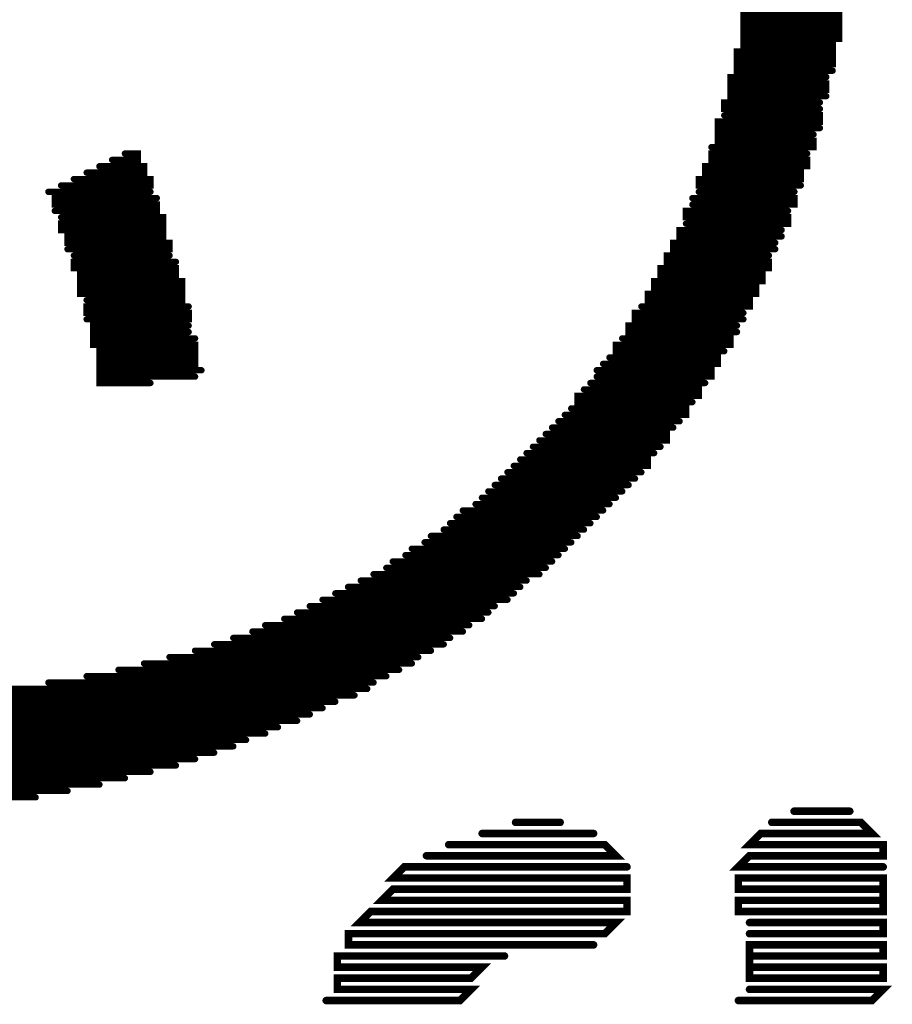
# Model space of a CAD drawing. Extents: x -1 to 179, y 0 to 119.
# Tile 14 of 23: x 149.95 to 153.43, y 38.92 to 42.84. Entities that reach past the tile are written whole.
import ezdxf

# ---------------------------------------------------------------- set-up
doc = ezdxf.new("R2010")
doc.units = 0
doc.layers.add('PART_TOP_2DLINE_126', color=254, linetype='CONTINUOUS')

# ---------------------------------------------------------------- blocks, each defined once
blk = doc.blocks.new('SMOOTH_0$0254')
at = {"const_width": 0.0127}
blk.add_lwpolyline([(-0.00635, 0, 1), (0.00635, 0, 1)], format="xyb", close=True, dxfattribs=at)
blk = doc.blocks.new('SMOOTH_0$03')
at = {"const_width": 0.015}
blk.add_lwpolyline([(-0.0075, 0, 1), (0.0075, 0, 1)], format="xyb", close=True, dxfattribs=at)
blk = doc.blocks.new('PART_BODY_TOP_67')
at = {"layer": 'PART_TOP_2DLINE_126'}
for points, const_width in [([(10.6787, 4.393), (11.0597, 4.393), (11.0597, 4.3676), (10.6787, 4.3676), (10.6787, 4.3422), (11.0597, 4.3422), (11.0597, 4.3168), (10.6787, 4.3168), (10.6787, 4.2914), (11.0597, 4.2914), (11.0597, 4.266), (10.6787, 4.266), (10.6787, 4.2406), (11.0343, 4.2406), (11.0343, 4.2152), (10.6533, 4.2152), (10.6533, 4.1898), (11.0343, 4.1898), (11.0343, 4.1644), (10.6533, 4.1644), (10.6533, 4.139), (11.0343, 4.139)], 0.0254), ([(11.0089, 4.1136), (10.6279, 4.1136), (10.6279, 4.0882), (11.0089, 4.0882), (11.0089, 4.0628), (10.6279, 4.0628), (10.6279, 4.0374), (11.0089, 4.0374)], 0.0254), ([(10.9835, 4.012), (10.6025, 4.012), (10.6025, 3.9866), (10.9835, 3.9866)], 0.0254), ([(10.6025, 3.9612), (10.9835, 3.9612), (10.9835, 3.9358), (10.5771, 3.9358), (10.5771, 3.9104), (10.9835, 3.9104)], 0.0254), ([(10.9581, 3.885), (10.5771, 3.885), (10.5771, 3.8596), (10.9581, 3.8596), (10.9581, 3.8342), (10.5517, 3.8342)], 0.0254), ([(8.2149, 3.8088), (8.2657, 3.8088), (8.2657, 3.7834), (8.1641, 3.7834)], 0.0254), ([(10.9327, 3.8088), (10.5517, 3.8088), (10.5517, 3.7834), (10.9327, 3.7834), (10.9327, 3.758), (10.5263, 3.758), (10.5263, 3.7326), (10.9073, 3.7326), (10.9073, 3.7072), (10.5009, 3.7072), (10.5009, 3.6818), (10.9073, 3.6818)], 0.0254), ([(8.1133, 3.758), (8.2911, 3.758), (8.2911, 3.7326), (8.0625, 3.7326)], 0.0254), ([(8.0117, 3.7072), (8.3165, 3.7072), (8.3165, 3.6818), (7.9609, 3.6818)], 0.0254), ([(7.9101, 3.6564), (8.3165, 3.6564)], 0.0254), ([(10.5009, 3.6564), (10.8819, 3.6564)], 0.0254), ([(8.3419, 3.631), (7.9355, 3.631), (7.9355, 3.6056), (8.3419, 3.6056), (8.3419, 3.5802), (7.9355, 3.5802)], 0.0254), ([(10.4755, 3.631), (10.8819, 3.631), (10.8819, 3.6056), (10.4755, 3.6056)], 0.0254), ([(10.8565, 3.5802), (10.4501, 3.5802), (10.4501, 3.5548), (10.8565, 3.5548), (10.8565, 3.5294), (10.4501, 3.5294)], 0.0254), ([(7.9609, 3.5548), (8.3673, 3.5548), (8.3673, 3.5294), (7.9609, 3.5294), (7.9609, 3.504), (8.3673, 3.504), (8.3673, 3.4786), (7.9863, 3.4786), (7.9863, 3.4532), (8.3927, 3.4532), (8.3927, 3.4278), (7.9863, 3.4278)], 0.0254), ([(10.8311, 3.504), (10.4247, 3.504), (10.4247, 3.4786), (10.8311, 3.4786)], 0.0254), ([(10.8057, 3.4532), (10.3993, 3.4532), (10.3993, 3.4278), (10.8057, 3.4278)], 0.0254), ([(8.0117, 3.4024), (8.3927, 3.4024)], 0.0254), ([(10.7803, 3.4024), (10.3739, 3.4024), (10.3739, 3.377), (10.7803, 3.377), (10.7803, 3.3516), (10.3485, 3.3516), (10.3485, 3.3262), (10.7549, 3.3262), (10.7549, 3.3008), (10.3231, 3.3008), (10.3231, 3.2754), (10.7295, 3.2754), (10.7295, 3.25), (10.2977, 3.25), (10.2977, 3.2246), (10.7041, 3.2246), (10.7041, 3.1992), (10.2723, 3.1992)], 0.0254), ([(8.4181, 3.377), (8.0117, 3.377), (8.0117, 3.3516), (8.4181, 3.3516), (8.4181, 3.3262), (8.0371, 3.3262), (8.0371, 3.3008), (8.4435, 3.3008), (8.4435, 3.2754), (8.0371, 3.2754), (8.0371, 3.25), (8.4435, 3.25), (8.4435, 3.2246), (8.0625, 3.2246)], 0.0254), ([(8.4689, 3.1992), (8.0625, 3.1992), (8.0625, 3.1738), (8.4689, 3.1738), (8.4689, 3.1484), (8.0625, 3.1484)], 0.0254), ([(10.6787, 3.1738), (10.2469, 3.1738), (10.2469, 3.1484), (10.6787, 3.1484)], 0.0254), ([(8.4689, 3.123), (8.0879, 3.123), (8.0879, 3.0976), (8.4689, 3.0976)], 0.0254), ([(10.6533, 3.123), (10.2215, 3.123), (10.2215, 3.0976), (10.6533, 3.0976)], 0.0254), ([(8.4943, 3.0722), (8.0879, 3.0722), (8.0879, 3.0468), (8.4943, 3.0468), (8.4943, 3.0214), (8.1133, 3.0214), (8.1133, 2.996), (8.4943, 2.996), (8.4943, 2.9706), (8.1133, 2.9706), (8.1133, 2.9452), (8.5197, 2.9452)], 0.0254), ([(10.1961, 3.0722), (10.6279, 3.0722), (10.6279, 3.0468), (10.1707, 3.0468), (10.1707, 3.0214), (10.6025, 3.0214)], 0.0254), ([(10.1453, 2.996), (10.5771, 2.996), (10.5771, 2.9706), (10.1199, 2.9706)], 0.0254), ([(10.0945, 2.9452), (10.5517, 2.9452), (10.5517, 2.9198), (10.0945, 2.9198)], 0.0254), ([(8.4943, 2.9198), (8.1133, 2.9198), (8.1133, 2.8944), (8.3165, 2.8944)], 0.0254), ([(10.0691, 2.8944), (10.5263, 2.8944)], 0.0254), ([(10.0437, 2.869), (10.5009, 2.869), (10.5009, 2.8436), (10.0183, 2.8436), (10.0183, 2.8182), (10.4755, 2.8182)], 0.0254), ([(9.9929, 2.7928), (10.4501, 2.7928), (10.4501, 2.7674), (9.9675, 2.7674)], 0.0254), ([(9.9421, 2.742), (10.4247, 2.742)], 0.0254), ([(9.9167, 2.7166), (10.3993, 2.7166)], 0.0254), ([(9.8913, 2.6912), (10.3739, 2.6912), (10.3739, 2.6658), (9.8659, 2.6658)], 0.0254), ([(9.8405, 2.6404), (10.3485, 2.6404)], 0.0254), ([(9.7897, 2.5896), (10.2977, 2.5896), (10.2977, 2.5642), (9.7643, 2.5642)], 0.0254), ([(9.8151, 2.615), (10.3231, 2.615)], 0.0254), ([(9.7389, 2.5388), (10.2723, 2.5388)], 0.0254), ([(9.7135, 2.5134), (10.2469, 2.5134)], 0.0254), ([(9.6627, 2.4626), (10.1961, 2.4626)], 0.0254), ([(9.6881, 2.488), (10.2215, 2.488)], 0.0254), ([(9.6373, 2.4372), (10.1707, 2.4372)], 0.0254), ([(9.5611, 2.3864), (10.1199, 2.3864)], 0.0254), ([(9.6119, 2.4118), (10.1453, 2.4118)], 0.0254), ([(9.5357, 2.361), (10.0945, 2.361)], 0.0254), ([(9.4849, 2.3102), (10.0437, 2.3102)], 0.0254), ([(9.5103, 2.3356), (10.0691, 2.3356)], 0.0254), ([(9.4341, 2.2848), (10.0183, 2.2848)], 0.0254), ([(9.3579, 2.234), (9.9675, 2.234)], 0.0254), ([(9.4087, 2.2594), (9.9929, 2.2594)], 0.0254), ([(9.3325, 2.2086), (9.9421, 2.2086)], 0.0254), ([(9.2563, 2.1578), (9.8913, 2.1578)], 0.0254), ([(9.2817, 2.1832), (9.9167, 2.1832)], 0.0254), ([(9.1547, 2.107), (9.8151, 2.107)], 0.0254), ([(9.2055, 2.1324), (9.8659, 2.1324)], 0.0254), ([(9.1039, 2.0816), (9.7897, 2.0816)], 0.0254), ([(9.0023, 2.0308), (9.7389, 2.0308)], 0.0254), ([(9.0531, 2.0562), (9.7643, 2.0562)], 0.0254), ([(8.9515, 2.0054), (9.6881, 2.0054)], 0.0254), ([(8.8499, 1.9546), (9.6373, 1.9546)], 0.0254), ([(8.9007, 1.98), (9.6627, 1.98)], 0.0254), ([(8.7737, 1.9292), (9.5865, 1.9292)], 0.0254), ([(8.6467, 1.8784), (9.5103, 1.8784)], 0.0254), ([(8.7229, 1.9038), (9.5611, 1.9038)], 0.0254), ([(8.5705, 1.853), (9.4849, 1.853)], 0.0254), ([(8.3927, 1.8022), (9.3833, 1.8022)], 0.0254), ([(8.4943, 1.8276), (9.4341, 1.8276)], 0.0254), ([(8.2911, 1.7768), (9.3579, 1.7768)], 0.0254), ([(8.0625, 1.726), (9.2563, 1.726)], 0.0254), ([(8.1895, 1.7514), (9.3071, 1.7514)], 0.0254), ([(7.6815, 1.6752), (9.1801, 1.6752)], 0.0254), ([(7.9101, 1.7006), (9.2055, 1.7006)], 0.0254), ([(4.9383, 1.6498), (9.1293, 1.6498)], 0.0254), ([(4.9891, 1.6244), (9.0531, 1.6244)], 0.0254), ([(5.0399, 1.599), (9.0023, 1.599)], 0.0254), ([(5.0907, 1.5736), (8.9515, 1.5736)], 0.0254), ([(5.1669, 1.5482), (8.9007, 1.5482)], 0.0254), ([(5.2177, 1.5228), (8.8245, 1.5228)], 0.0254), ([(5.2685, 1.4974), (8.7737, 1.4974)], 0.0254), ([(5.3447, 1.472), (8.6975, 1.472)], 0.0254), ([(5.4209, 1.4466), (8.6467, 1.4466)], 0.0254), ([(5.4971, 1.4212), (8.5705, 1.4212)], 0.0254), ([(5.5733, 1.3958), (8.4943, 1.3958)], 0.0254), ([(5.6495, 1.3704), (8.4181, 1.3704)], 0.0254), ([(5.7257, 1.345), (8.3165, 1.345)], 0.0254), ([(5.8273, 1.3196), (8.2149, 1.3196)], 0.0254), ([(5.9289, 1.2942), (8.1133, 1.2942)], 0.0254), ([(6.0559, 1.2688), (7.9863, 1.2688)], 0.0254), ([(6.1829, 1.2434), (7.8593, 1.2434)], 0.0254), ([(10.8807, 1.188), (11.1026, 1.188)], 0.03), ([(9.7712, 1.1436), (9.9488, 1.1436)], 0.03), ([(11.2357, 0.9661), (10.6588, 0.9661), (10.7032, 1.0104), (11.2357, 1.0104), (11.2357, 1.0548), (10.7032, 1.0548), (10.7476, 1.0992), (11.1914, 1.0992), (11.147, 1.1436), (10.792, 1.1436)], 0.03), ([(9.6381, 1.0992), (10.0819, 1.0992)], 0.03), ([(9.4162, 1.0104), (10.1706, 1.0104), (10.1263, 1.0548), (9.505, 1.0548)], 0.03), ([(10.0819, 0.6554), (9.1056, 0.6554), (9.1056, 0.6998), (10.1263, 0.6998), (10.1706, 0.7442), (9.1499, 0.7442), (9.1943, 0.7886), (10.215, 0.7886), (10.215, 0.8329), (9.2387, 0.8329), (9.2831, 0.8773), (10.215, 0.8773), (10.215, 0.9217), (9.2831, 0.9217), (9.3274, 0.9661), (10.215, 0.9661)], 0.03), ([(10.7032, 0.6998), (11.2357, 0.6998), (11.2357, 0.7442), (10.7032, 0.7442)], 0.03), ([(9.0168, 0.4335), (9.5493, 0.4335), (9.5937, 0.4779), (9.0612, 0.4779), (9.0612, 0.5223), (9.5937, 0.5223), (9.6381, 0.5667), (9.0612, 0.5667), (9.0612, 0.611), (9.7269, 0.611)], 0.03), ([(10.6588, 0.4335), (11.1914, 0.4335), (11.2357, 0.4779), (10.7032, 0.4779)], 0.03)]:
    blk.add_lwpolyline(points, dxfattribs=dict(at, const_width=const_width))
at = {"layer": 'PART_TOP_2DLINE_126', "const_width": 0.03}
for points in [[(10.6588, 0.7886), (11.2357, 0.7886), (11.2357, 0.8773), (10.6588, 0.8773), (10.6588, 0.9217), (11.2357, 0.9217), (11.2357, 0.8329), (10.6588, 0.8329)], [(10.7032, 0.5223), (11.2357, 0.5223), (11.2357, 0.5667), (10.7032, 0.5667), (10.7032, 0.6554), (11.2357, 0.6554), (11.2357, 0.611), (10.7032, 0.611)]]:
    blk.add_lwpolyline(points, close=True, dxfattribs=at)
at = {"layer": 'PART_TOP_2DLINE_126'}
for name, p in [('SMOOTH_0$0254', (10.6787, 4.3422)), ('SMOOTH_0$0254', (10.6787, 4.3168)), ('SMOOTH_0$0254', (11.0597, 4.3422)), ('SMOOTH_0$0254', (11.0597, 4.3168)), ('SMOOTH_0$0254', (10.6787, 4.2914)), ('SMOOTH_0$0254', (10.6787, 4.266)), ('SMOOTH_0$0254', (11.0597, 4.2914)), ('SMOOTH_0$0254', (11.0597, 4.266)), ('SMOOTH_0$0254', (10.6787, 4.2406)), ('SMOOTH_0$0254', (11.0343, 4.2406)), ('SMOOTH_0$0254', (10.6533, 4.2152)), ('SMOOTH_0$0254', (10.6533, 4.1898)), ('SMOOTH_0$0254', (11.0343, 4.2152)), ('SMOOTH_0$0254', (11.0343, 4.1898)), ('SMOOTH_0$0254', (10.6533, 4.1644)), ('SMOOTH_0$0254', (11.0343, 4.1644)), ('SMOOTH_0$0254', (10.6279, 4.1136)), ('SMOOTH_0$0254', (10.6533, 4.139)), ('SMOOTH_0$0254', (11.0089, 4.1136)), ('SMOOTH_0$0254', (11.0343, 4.139)), ('SMOOTH_0$0254', (10.6279, 4.0882)), ('SMOOTH_0$0254', (11.0089, 4.0882)), ('SMOOTH_0$0254', (10.6279, 4.0628)), ('SMOOTH_0$0254', (10.6279, 4.0374)), ('SMOOTH_0$0254', (11.0089, 4.0628)), ('SMOOTH_0$0254', (11.0089, 4.0374)), ('SMOOTH_0$0254', (10.6025, 4.012)), ('SMOOTH_0$0254', (10.9835, 4.012)), ('SMOOTH_0$0254', (10.6025, 3.9866)), ('SMOOTH_0$0254', (10.6025, 3.9612)), ('SMOOTH_0$0254', (10.9835, 3.9866)), ('SMOOTH_0$0254', (10.9835, 3.9612)), ('SMOOTH_0$0254', (10.5771, 3.9358)), ('SMOOTH_0$0254', (10.9835, 3.9358)), ('SMOOTH_0$0254', (10.5771, 3.9104)), ('SMOOTH_0$0254', (10.5771, 3.885)), ('SMOOTH_0$0254', (10.9581, 3.885)), ('SMOOTH_0$0254', (10.9835, 3.9104)), ('SMOOTH_0$0254', (10.5517, 3.8342)), ('SMOOTH_0$0254', (10.5771, 3.8596)), ('SMOOTH_0$0254', (10.9581, 3.8596)), ('SMOOTH_0$0254', (10.9581, 3.8342)), ('SMOOTH_0$0254', (8.2149, 3.8088)), ('SMOOTH_0$0254', (8.2657, 3.8088)), ('SMOOTH_0$0254', (10.5517, 3.8088)), ('SMOOTH_0$0254', (10.9327, 3.8088)), ('SMOOTH_0$0254', (8.1133, 3.758)), ('SMOOTH_0$0254', (8.1641, 3.7834)), ('SMOOTH_0$0254', (8.2657, 3.7834)), ('SMOOTH_0$0254', (8.2911, 3.758)), ('SMOOTH_0$0254', (10.5263, 3.758)), ('SMOOTH_0$0254', (10.5517, 3.7834)), ('SMOOTH_0$0254', (10.9327, 3.7834)), ('SMOOTH_0$0254', (10.9327, 3.758)), ('SMOOTH_0$0254', (8.0625, 3.7326)), ('SMOOTH_0$0254', (8.2911, 3.7326)), ('SMOOTH_0$0254', (10.5263, 3.7326)), ('SMOOTH_0$0254', (10.9073, 3.7326)), ('SMOOTH_0$0254', (7.9609, 3.6818)), ('SMOOTH_0$0254', (8.0117, 3.7072)), ('SMOOTH_0$0254', (8.3165, 3.7072)), ('SMOOTH_0$0254', (8.3165, 3.6818)), ('SMOOTH_0$0254', (10.5009, 3.7072)), ('SMOOTH_0$0254', (10.5009, 3.6818)), ('SMOOTH_0$0254', (10.9073, 3.7072)), ('SMOOTH_0$0254', (10.9073, 3.6818)), ('SMOOTH_0$0254', (7.9101, 3.6564)), ('SMOOTH_0$0254', (8.3165, 3.6564)), ('SMOOTH_0$0254', (10.5009, 3.6564)), ('SMOOTH_0$0254', (10.8819, 3.6564)), ('SMOOTH_0$0254', (7.9355, 3.631)), ('SMOOTH_0$0254', (7.9355, 3.6056)), ('SMOOTH_0$0254', (8.3419, 3.631)), ('SMOOTH_0$0254', (8.3419, 3.6056)), ('SMOOTH_0$0254', (10.4755, 3.631)), ('SMOOTH_0$0254', (10.4755, 3.6056)), ('SMOOTH_0$0254', (10.8819, 3.631)), ('SMOOTH_0$0254', (10.8819, 3.6056)), ('SMOOTH_0$0254', (7.9355, 3.5802)), ('SMOOTH_0$0254', (8.3419, 3.5802)), ('SMOOTH_0$0254', (10.4501, 3.5802)), ('SMOOTH_0$0254', (10.8565, 3.5802)), ('SMOOTH_0$0254', (7.9609, 3.5548)), ('SMOOTH_0$0254', (7.9609, 3.5294)), ('SMOOTH_0$0254', (8.3673, 3.5548)), ('SMOOTH_0$0254', (8.3673, 3.5294)), ('SMOOTH_0$0254', (10.4501, 3.5548)), ('SMOOTH_0$0254', (10.4501, 3.5294)), ('SMOOTH_0$0254', (10.8565, 3.5548)), ('SMOOTH_0$0254', (10.8565, 3.5294)), ('SMOOTH_0$0254', (7.9609, 3.504)), ('SMOOTH_0$0254', (8.3673, 3.504)), ('SMOOTH_0$0254', (10.4247, 3.504)), ('SMOOTH_0$0254', (10.8311, 3.504)), ('SMOOTH_0$0254', (7.9863, 3.4786)), ('SMOOTH_0$0254', (7.9863, 3.4532)), ('SMOOTH_0$0254', (8.3673, 3.4786)), ('SMOOTH_0$0254', (8.3927, 3.4532)), ('SMOOTH_0$0254', (10.3993, 3.4532)), ('SMOOTH_0$0254', (10.4247, 3.4786)), ('SMOOTH_0$0254', (10.8057, 3.4532)), ('SMOOTH_0$0254', (10.8311, 3.4786)), ('SMOOTH_0$0254', (7.9863, 3.4278)), ('SMOOTH_0$0254', (8.0117, 3.4024)), ('SMOOTH_0$0254', (8.3927, 3.4278)), ('SMOOTH_0$0254', (8.3927, 3.4024)), ('SMOOTH_0$0254', (10.3739, 3.4024)), ('SMOOTH_0$0254', (10.3993, 3.4278)), ('SMOOTH_0$0254', (10.7803, 3.4024)), ('SMOOTH_0$0254', (10.8057, 3.4278)), ('SMOOTH_0$0254', (8.0117, 3.377)), ('SMOOTH_0$0254', (8.4181, 3.377)), ('SMOOTH_0$0254', (10.3739, 3.377)), ('SMOOTH_0$0254', (10.7803, 3.377)), ('SMOOTH_0$0254', (8.0117, 3.3516)), ('SMOOTH_0$0254', (8.0371, 3.3262)), ('SMOOTH_0$0254', (8.4181, 3.3516)), ('SMOOTH_0$0254', (8.4181, 3.3262)), ('SMOOTH_0$0254', (10.3485, 3.3516)), ('SMOOTH_0$0254', (10.3485, 3.3262)), ('SMOOTH_0$0254', (10.7549, 3.3262)), ('SMOOTH_0$0254', (10.7803, 3.3516)), ('SMOOTH_0$0254', (8.0371, 3.3008)), ('SMOOTH_0$0254', (8.4435, 3.3008)), ('SMOOTH_0$0254', (10.3231, 3.3008)), ('SMOOTH_0$0254', (10.7549, 3.3008)), ('SMOOTH_0$0254', (8.0371, 3.2754)), ('SMOOTH_0$0254', (8.0371, 3.25)), ('SMOOTH_0$0254', (8.4435, 3.2754)), ('SMOOTH_0$0254', (8.4435, 3.25)), ('SMOOTH_0$0254', (10.2977, 3.25)), ('SMOOTH_0$0254', (10.3231, 3.2754)), ('SMOOTH_0$0254', (10.7295, 3.2754)), ('SMOOTH_0$0254', (10.7295, 3.25)), ('SMOOTH_0$0254', (8.0625, 3.2246)), ('SMOOTH_0$0254', (8.4435, 3.2246)), ('SMOOTH_0$0254', (10.2977, 3.2246)), ('SMOOTH_0$0254', (10.7041, 3.2246)), ('SMOOTH_0$0254', (8.0625, 3.1992)), ('SMOOTH_0$0254', (8.0625, 3.1738)), ('SMOOTH_0$0254', (8.4689, 3.1992)), ('SMOOTH_0$0254', (8.4689, 3.1738)), ('SMOOTH_0$0254', (10.2469, 3.1738)), ('SMOOTH_0$0254', (10.2723, 3.1992)), ('SMOOTH_0$0254', (10.6787, 3.1738)), ('SMOOTH_0$0254', (10.7041, 3.1992)), ('SMOOTH_0$0254', (8.0625, 3.1484)), ('SMOOTH_0$0254', (8.4689, 3.1484)), ('SMOOTH_0$0254', (10.2469, 3.1484)), ('SMOOTH_0$0254', (10.6787, 3.1484)), ('SMOOTH_0$0254', (8.0879, 3.123)), ('SMOOTH_0$0254', (8.0879, 3.0976)), ('SMOOTH_0$0254', (8.4689, 3.123)), ('SMOOTH_0$0254', (8.4689, 3.0976)), ('SMOOTH_0$0254', (10.2215, 3.123)), ('SMOOTH_0$0254', (10.2215, 3.0976)), ('SMOOTH_0$0254', (10.6533, 3.123)), ('SMOOTH_0$0254', (10.6533, 3.0976)), ('SMOOTH_0$0254', (8.0879, 3.0722)), ('SMOOTH_0$0254', (8.4943, 3.0722)), ('SMOOTH_0$0254', (10.1961, 3.0722)), ('SMOOTH_0$0254', (10.6279, 3.0722)), ('SMOOTH_0$0254', (8.0879, 3.0468)), ('SMOOTH_0$0254', (8.1133, 3.0214)), ('SMOOTH_0$0254', (8.4943, 3.0468)), ('SMOOTH_0$0254', (8.4943, 3.0214)), ('SMOOTH_0$0254', (10.1707, 3.0468)), ('SMOOTH_0$0254', (10.1707, 3.0214)), ('SMOOTH_0$0254', (10.6025, 3.0214)), ('SMOOTH_0$0254', (10.6279, 3.0468)), ('SMOOTH_0$0254', (8.1133, 2.996)), ('SMOOTH_0$0254', (8.1133, 2.9706)), ('SMOOTH_0$0254', (8.4943, 2.996)), ('SMOOTH_0$0254', (8.4943, 2.9706)), ('SMOOTH_0$0254', (10.1199, 2.9706)), ('SMOOTH_0$0254', (10.1453, 2.996)), ('SMOOTH_0$0254', (10.5771, 2.996)), ('SMOOTH_0$0254', (10.5771, 2.9706)), ('SMOOTH_0$0254', (8.1133, 2.9452)), ('SMOOTH_0$0254', (8.5197, 2.9452)), ('SMOOTH_0$0254', (10.0945, 2.9452)), ('SMOOTH_0$0254', (10.5517, 2.9452)), ('SMOOTH_0$0254', (8.1133, 2.9198)), ('SMOOTH_0$0254', (8.1133, 2.8944)), ('SMOOTH_0$0254', (8.3165, 2.8944)), ('SMOOTH_0$0254', (8.4943, 2.9198)), ('SMOOTH_0$0254', (10.0691, 2.8944)), ('SMOOTH_0$0254', (10.0945, 2.9198)), ('SMOOTH_0$0254', (10.5263, 2.8944)), ('SMOOTH_0$0254', (10.5517, 2.9198)), ('SMOOTH_0$0254', (10.0437, 2.869)), ('SMOOTH_0$0254', (10.5009, 2.869)), ('SMOOTH_0$0254', (10.0183, 2.8436)), ('SMOOTH_0$0254', (10.0183, 2.8182)), ('SMOOTH_0$0254', (10.4755, 2.8182)), ('SMOOTH_0$0254', (10.5009, 2.8436)), ('SMOOTH_0$0254', (9.9929, 2.7928)), ('SMOOTH_0$0254', (10.4501, 2.7928)), ('SMOOTH_0$0254', (9.9421, 2.742)), ('SMOOTH_0$0254', (9.9675, 2.7674)), ('SMOOTH_0$0254', (10.4247, 2.742)), ('SMOOTH_0$0254', (10.4501, 2.7674)), ('SMOOTH_0$0254', (9.9167, 2.7166)), ('SMOOTH_0$0254', (10.3993, 2.7166)), ('SMOOTH_0$0254', (9.8659, 2.6658)), ('SMOOTH_0$0254', (9.8913, 2.6912)), ('SMOOTH_0$0254', (10.3739, 2.6912)), ('SMOOTH_0$0254', (10.3739, 2.6658)), ('SMOOTH_0$0254', (9.8405, 2.6404)), ('SMOOTH_0$0254', (10.3485, 2.6404)), ('SMOOTH_0$0254', (9.7897, 2.5896)), ('SMOOTH_0$0254', (9.8151, 2.615)), ('SMOOTH_0$0254', (10.2977, 2.5896)), ('SMOOTH_0$0254', (10.3231, 2.615)), ('SMOOTH_0$0254', (9.7389, 2.5388)), ('SMOOTH_0$0254', (9.7643, 2.5642)), ('SMOOTH_0$0254', (10.2723, 2.5388)), ('SMOOTH_0$0254', (10.2977, 2.5642)), ('SMOOTH_0$0254', (9.7135, 2.5134)), ('SMOOTH_0$0254', (10.2469, 2.5134)), ('SMOOTH_0$0254', (9.6627, 2.4626)), ('SMOOTH_0$0254', (9.6881, 2.488)), ('SMOOTH_0$0254', (10.1961, 2.4626)), ('SMOOTH_0$0254', (10.2215, 2.488)), ('SMOOTH_0$0254', (9.6373, 2.4372)), ('SMOOTH_0$0254', (10.1707, 2.4372)), ('SMOOTH_0$0254', (9.5611, 2.3864)), ('SMOOTH_0$0254', (9.6119, 2.4118)), ('SMOOTH_0$0254', (10.1199, 2.3864)), ('SMOOTH_0$0254', (10.1453, 2.4118)), ('SMOOTH_0$0254', (9.5357, 2.361)), ('SMOOTH_0$0254', (10.0945, 2.361)), ('SMOOTH_0$0254', (9.4849, 2.3102)), ('SMOOTH_0$0254', (9.5103, 2.3356)), ('SMOOTH_0$0254', (10.0437, 2.3102)), ('SMOOTH_0$0254', (10.0691, 2.3356)), ('SMOOTH_0$0254', (9.4341, 2.2848)), ('SMOOTH_0$0254', (10.0183, 2.2848)), ('SMOOTH_0$0254', (9.3579, 2.234)), ('SMOOTH_0$0254', (9.4087, 2.2594)), ('SMOOTH_0$0254', (9.9675, 2.234)), ('SMOOTH_0$0254', (9.9929, 2.2594)), ('SMOOTH_0$0254', (9.3325, 2.2086)), ('SMOOTH_0$0254', (9.9421, 2.2086)), ('SMOOTH_0$0254', (9.2563, 2.1578)), ('SMOOTH_0$0254', (9.2817, 2.1832)), ('SMOOTH_0$0254', (9.8913, 2.1578)), ('SMOOTH_0$0254', (9.9167, 2.1832)), ('SMOOTH_0$0254', (9.1547, 2.107)), ('SMOOTH_0$0254', (9.2055, 2.1324)), ('SMOOTH_0$0254', (9.8151, 2.107)), ('SMOOTH_0$0254', (9.8659, 2.1324)), ('SMOOTH_0$0254', (9.1039, 2.0816)), ('SMOOTH_0$0254', (9.7897, 2.0816)), ('SMOOTH_0$0254', (9.0023, 2.0308)), ('SMOOTH_0$0254', (9.0531, 2.0562)), ('SMOOTH_0$0254', (9.7389, 2.0308)), ('SMOOTH_0$0254', (9.7643, 2.0562)), ('SMOOTH_0$0254', (8.9515, 2.0054)), ('SMOOTH_0$0254', (9.6881, 2.0054)), ('SMOOTH_0$0254', (8.8499, 1.9546)), ('SMOOTH_0$0254', (8.9007, 1.98)), ('SMOOTH_0$0254', (9.6373, 1.9546)), ('SMOOTH_0$0254', (9.6627, 1.98)), ('SMOOTH_0$0254', (8.7737, 1.9292)), ('SMOOTH_0$0254', (9.5865, 1.9292)), ('SMOOTH_0$0254', (8.6467, 1.8784)), ('SMOOTH_0$0254', (8.7229, 1.9038)), ('SMOOTH_0$0254', (9.5103, 1.8784)), ('SMOOTH_0$0254', (9.5611, 1.9038)), ('SMOOTH_0$0254', (8.5705, 1.853)), ('SMOOTH_0$0254', (9.4849, 1.853)), ('SMOOTH_0$0254', (8.3927, 1.8022)), ('SMOOTH_0$0254', (8.4943, 1.8276)), ('SMOOTH_0$0254', (9.3833, 1.8022)), ('SMOOTH_0$0254', (9.4341, 1.8276)), ('SMOOTH_0$0254', (8.2911, 1.7768)), ('SMOOTH_0$0254', (9.3579, 1.7768)), ('SMOOTH_0$0254', (8.0625, 1.726)), ('SMOOTH_0$0254', (8.1895, 1.7514)), ('SMOOTH_0$0254', (9.2563, 1.726)), ('SMOOTH_0$0254', (9.3071, 1.7514)), ('SMOOTH_0$0254', (7.9101, 1.7006)), ('SMOOTH_0$0254', (9.1801, 1.6752)), ('SMOOTH_0$0254', (9.2055, 1.7006)), ('SMOOTH_0$0254', (9.1293, 1.6498)), ('SMOOTH_0$0254', (9.0023, 1.599)), ('SMOOTH_0$0254', (9.0531, 1.6244)), ('SMOOTH_0$0254', (8.9515, 1.5736)), ('SMOOTH_0$0254', (8.8245, 1.5228)), ('SMOOTH_0$0254', (8.9007, 1.5482)), ('SMOOTH_0$0254', (8.7737, 1.4974)), ('SMOOTH_0$0254', (8.6467, 1.4466)), ('SMOOTH_0$0254', (8.6975, 1.472)), ('SMOOTH_0$0254', (8.5705, 1.4212)), ('SMOOTH_0$0254', (8.4181, 1.3704)), ('SMOOTH_0$0254', (8.4943, 1.3958)), ('SMOOTH_0$0254', (8.3165, 1.345)), ('SMOOTH_0$0254', (8.1133, 1.2942)), ('SMOOTH_0$0254', (8.2149, 1.3196)), ('SMOOTH_0$0254', (7.8593, 1.2434)), ('SMOOTH_0$0254', (7.9863, 1.2688)), ('SMOOTH_0$03', (10.8807, 1.188)), ('SMOOTH_0$03', (11.1026, 1.188)), ('SMOOTH_0$03', (9.7712, 1.1436)), ('SMOOTH_0$03', (9.9488, 1.1436)), ('SMOOTH_0$03', (10.792, 1.1436)), ('SMOOTH_0$03', (11.147, 1.1436)), ('SMOOTH_0$03', (9.6381, 1.0992)), ('SMOOTH_0$03', (10.0819, 1.0992)), ('SMOOTH_0$03', (10.7476, 1.0992)), ('SMOOTH_0$03', (11.1914, 1.0992)), ('SMOOTH_0$03', (9.505, 1.0548)), ('SMOOTH_0$03', (10.1263, 1.0548)), ('SMOOTH_0$03', (10.7032, 1.0548)), ('SMOOTH_0$03', (11.2357, 1.0548)), ('SMOOTH_0$03', (9.4162, 1.0104)), ('SMOOTH_0$03', (10.1706, 1.0104)), ('SMOOTH_0$03', (10.7032, 1.0104)), ('SMOOTH_0$03', (11.2357, 1.0104)), ('SMOOTH_0$03', (9.3274, 0.9661)), ('SMOOTH_0$03', (10.215, 0.9661)), ('SMOOTH_0$03', (10.6588, 0.9661)), ('SMOOTH_0$03', (11.2357, 0.9661)), ('SMOOTH_0$03', (9.2831, 0.9217)), ('SMOOTH_0$03', (10.215, 0.9217)), ('SMOOTH_0$03', (10.6588, 0.9217)), ('SMOOTH_0$03', (11.2357, 0.9217)), ('SMOOTH_0$03', (9.2831, 0.8773)), ('SMOOTH_0$03', (10.215, 0.8773)), ('SMOOTH_0$03', (10.6588, 0.8773)), ('SMOOTH_0$03', (11.2357, 0.8773)), ('SMOOTH_0$03', (9.2387, 0.8329)), ('SMOOTH_0$03', (10.215, 0.8329)), ('SMOOTH_0$03', (10.6588, 0.8329)), ('SMOOTH_0$03', (11.2357, 0.8329)), ('SMOOTH_0$03', (9.1943, 0.7886)), ('SMOOTH_0$03', (10.215, 0.7886)), ('SMOOTH_0$03', (10.6588, 0.7886)), ('SMOOTH_0$03', (11.2357, 0.7886)), ('SMOOTH_0$03', (9.1499, 0.7442)), ('SMOOTH_0$03', (10.1706, 0.7442)), ('SMOOTH_0$03', (10.7032, 0.7442)), ('SMOOTH_0$03', (11.2357, 0.7442)), ('SMOOTH_0$03', (9.1056, 0.6998)), ('SMOOTH_0$03', (10.1263, 0.6998)), ('SMOOTH_0$03', (10.7032, 0.6998)), ('SMOOTH_0$03', (11.2357, 0.6998)), ('SMOOTH_0$03', (9.1056, 0.6554)), ('SMOOTH_0$03', (10.0819, 0.6554)), ('SMOOTH_0$03', (10.7032, 0.6554)), ('SMOOTH_0$03', (11.2357, 0.6554)), ('SMOOTH_0$03', (9.0612, 0.611)), ('SMOOTH_0$03', (9.7269, 0.611)), ('SMOOTH_0$03', (10.7032, 0.611)), ('SMOOTH_0$03', (11.2357, 0.611)), ('SMOOTH_0$03', (9.0612, 0.5667)), ('SMOOTH_0$03', (9.6381, 0.5667)), ('SMOOTH_0$03', (10.7032, 0.5667)), ('SMOOTH_0$03', (11.2357, 0.5667)), ('SMOOTH_0$03', (9.0612, 0.5223)), ('SMOOTH_0$03', (9.5937, 0.5223)), ('SMOOTH_0$03', (10.7032, 0.5223)), ('SMOOTH_0$03', (11.2357, 0.5223)), ('SMOOTH_0$03', (9.0612, 0.4779)), ('SMOOTH_0$03', (9.5937, 0.4779)), ('SMOOTH_0$03', (10.7032, 0.4779)), ('SMOOTH_0$03', (11.2357, 0.4779)), ('SMOOTH_0$03', (9.0168, 0.4335)), ('SMOOTH_0$03', (9.5493, 0.4335)), ('SMOOTH_0$03', (10.6588, 0.4335)), ('SMOOTH_0$03', (11.1914, 0.4335))]:
    blk.add_blockref(name, p, dxfattribs=at)
blk = doc.blocks.new('SYM_TOP_57')
blk.add_blockref('PART_BODY_TOP_67', (0, 0))
blk = doc.blocks.new('PART_TOP_650')
blk.add_blockref('SYM_TOP_57', (0, 0))

msp = doc.modelspace()

# ---------------------------------------------------------------- block references
msp.add_blockref('PART_TOP_650', (142.1535, 38.4981))

doc.saveas('drawing.dxf')
